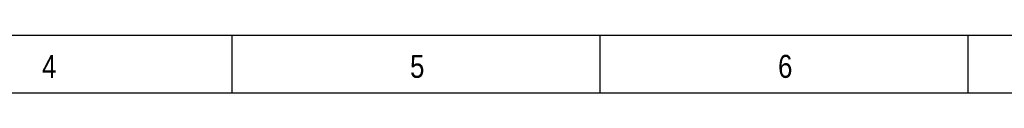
# Model space of a CAD drawing. Header units: millimetres. Extents: x 14844 to 15142, y 1964 to 2174.
# Tile 5 of 19: x 14958.59 to 15044.2, y 1964.27 to 1969.27. Entities that reach past the tile are written whole.
import ezdxf

# ---------------------------------------------------------------- set-up
doc = ezdxf.new("R2010")
doc.units = ezdxf.units.MM
doc.header["$LTSCALE"] = 30.734
doc.layers.add('07 图框', color=15, linetype='CONTINUOUS')
doc.styles.add('ST1', font='arial.ttf', dxfattribs={"width": 0.8})

msp = doc.modelspace()

# ---------------------------------------------------------------- linework, layer by layer
at = {"layer": '07 图框'}
for p, q in [((14849.035, 1969.2673), (15136.035, 1969.2673)), ((14977.035, 1969.2673), (14977.035, 1964.2673)), ((15009.035, 1969.2673), (15009.035, 1964.2673)), ((15041.035, 1969.2673), (15041.035, 1964.2673)), ((14844.035, 1964.2673), (15141.035, 1964.2673))]:
    msp.add_line(p, q, dxfattribs=at)

# ---------------------------------------------------------------- texts
at = {"layer": '07 图框', "char_height": 2, "width": 4.124945, "attachment_point": 1, "style": 'ST1'}
for s, insert in [('4', (14960.534, 1967.5629)), ('5', (14992.534, 1967.5629)), ('6', (15024.534, 1967.5629))]:
    msp.add_mtext(s, dxfattribs=dict(at, insert=insert))

doc.saveas('drawing.dxf')
